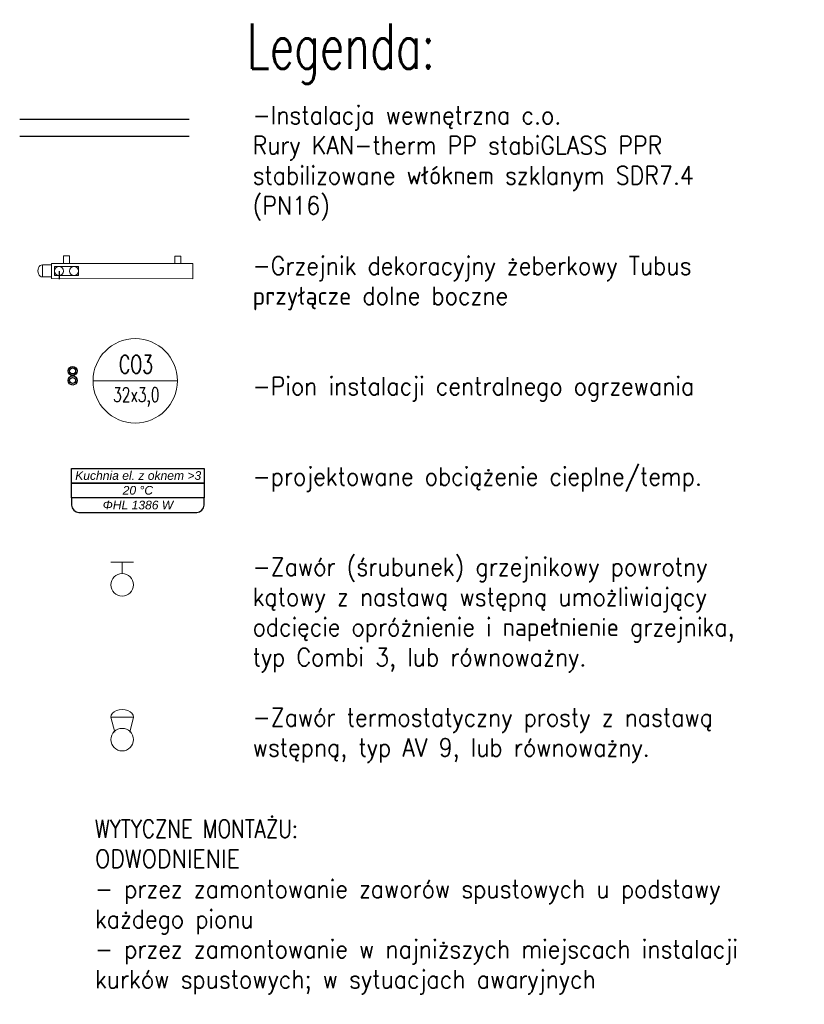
# Model space of a CAD drawing. Header units: millimetres. Extents: x -573548 to 674770, y -210017 to -47794.
# Tile 229 of 234: x 137019 to 142232, y -90284 to -83742. Entities that reach past the tile are written whole.
import ezdxf
from ezdxf.enums import TextEntityAlignment as Align
from ezdxf.lldxf.tags import DXFTag

# ---------------------------------------------------------------- set-up
doc = ezdxf.new("R2010")
doc.units = ezdxf.units.MM
for name, color, linetype, lineweight in [('_S_CO_OPIS_GR', 7, 'Continuous', 13), ('_S_CO_OPIS_PION', 7, 'Continuous', 13), ('FLUID-Powrót', 7, 'Continuous', 30), ('FLUID-Zasilanie', 7, 'Continuous', 30), ('SAN_Armatura CO na rozwinięciu', 7, 'Continuous', 13), ('SAN_Armatura CO na rzucie', 7, 'Continuous', 13), ('SAN_Grzejniki CO na rzucie', 7, 'Continuous', 13), ('SAN_Przewody powrotne CO na rzucie', 5, 'Continuous', 40), ('SAN_Przewody zasilające CO na rzucie', 1, 'Continuous', 40)]:
    doc.layers.add(name, color=color, linetype=linetype, lineweight=lineweight)
doc.layers.add('SAN_Etykiety pomieszczeń na rzucie', color=7, linetype='Continuous')
doc.layers.add('SAN_Piony CO na rzucie', color=8, linetype='Continuous')
doc.styles.add('Etykiety pomieszczeń na rzucie', font='ariali.ttf')
doc.styles.add('JOLARD', font='complex.shx', dxfattribs={"width": 0.7})
doc.styles.add('JOLARS', font='simplex.shx', dxfattribs={"width": 0.7})
doc.styles.add('RomanS', font='romans.shx', dxfattribs={"width": 0.8})
tags = doc.linetypes.add('DASH', pattern=[15, 10, -5]).pattern_tags.tags
tags[6:7] = [DXFTag(74, 4), DXFTag(75, 0), DXFTag(340, '0'), DXFTag(46, 0.0), DXFTag(50, 0.0), DXFTag(44, 0.0), DXFTag(45, 0.0)]
tags[4:5] = [DXFTag(74, 4), DXFTag(75, 0), DXFTag(340, '0'), DXFTag(46, 0.0), DXFTag(50, 0.0), DXFTag(44, 0.0), DXFTag(45, 0.0)]

# ---------------------------------------------------------------- blocks, each defined once
blk = doc.blocks.new('ZAWTERM_P')
at = {"layer": 'SAN_Armatura CO na rzucie'}
blk.add_lwpolyline([(-20, 20), (-30, 60), (30, 60), (20, 20)], dxfattribs=at)
blk.add_circle((0, 0), 30, dxfattribs=at)
blk.add_ellipse((0, 60), major_axis=(30, 0), ratio=0.666667, start_param=0, end_param=3.141593, dxfattribs=at)
blk = doc.blocks.new('ZAWGRZP_P')
at = {"layer": 'SAN_Armatura CO na rzucie'}
for p, q in [((-30, 60), (30, 60)), ((0, 30), (0, 60))]:
    blk.add_line(p, q, dxfattribs=at)
blk.add_circle((0, 0), 30, dxfattribs=at)
blk = doc.blocks.new('CZLVK_P_55_5_95_5_10_V')
at = {"layer": 'SAN_Grzejniki CO na rzucie'}
for points in [[(-350, -50), (-350, 0), (-390, 0), (-390, -50)], [(390, -50), (390, 0), (350, 0), (350, -50)], [(470, -150), (-470, -150), (-470, -50), (470, -50), (470, -150)]]:
    blk.add_lwpolyline(points, dxfattribs=at)
blk = doc.blocks.new('VERTPIPECOSUPPLY_P')
at = {"layer": 'SAN_Przewody zasilające CO na rzucie', "lineweight": 13}
blk.add_circle((0, 0), 30, dxfattribs=at)
blk = doc.blocks.new('VERTPIPECORETURN_P')
at = {"layer": 'SAN_Przewody powrotne CO na rzucie', "lineweight": 13}
blk.add_circle((0, 0), 30, dxfattribs=at)
blk = doc.blocks.new('ZTGRZVK_P_V')
at = {"layer": 'SAN_Armatura CO na rozwinięciu'}
blk.add_lwpolyline([(-50, 40), (-110, 40), (-110, -40), (-50, -40), (-50, 40)], dxfattribs=at)
blk.add_ellipse((-110, 0), major_axis=(0, 40), ratio=0.75, start_param=0, end_param=3.141593, dxfattribs=at)
blk = doc.blocks.new('ZAWGVK_P_V')
at = {"layer": 'SAN_Armatura CO na rzucie'}
blk.add_lwpolyline([(80, 30), (-80, 30), (-80, -30), (80, -30), (80, 30)], dxfattribs=at)

msp = doc.modelspace()

# ---------------------------------------------------------------- linework, layer by layer
at = {"layer": '_S_CO_OPIS_PION', "lineweight": 9, "ltscale": 50}
msp.add_line((137506, -86141.4), (138066.4, -86141.4), dxfattribs=at)
msp.add_circle((137786.2, -86141.4), 280.2, dxfattribs=at)
at = {"layer": 'FLUID-Powrót', "color": 142, "linetype": 'DASH', "ltscale": 10}
for p, q in [((137018.8, -84402.9, 126), (138143.8, -84402.9, 126)), ((137280.1, -85412.1), (137280.1, -85465))]:
    msp.add_line(p, q, dxfattribs=at)
at = {"layer": 'FLUID-Powrót', "color": 142, "linetype": 'DASH', "ltscale": 2}
msp.add_circle((137370.9, -86139.2), 30, dxfattribs=at)
at = {"layer": 'FLUID-Powrót', "color": 142, "linetype": 'DASH', "ltscale": 10}
msp.add_circle((137370.4, -86139.2), 20, dxfattribs=at)
at = {"layer": 'FLUID-Zasilanie', "color": 11, "linetype": 'Continuous'}
msp.add_line((137018.8, -84515.4, 126), (138143.8, -84515.4, 126), dxfattribs=at)
for centre, radius in [((137370, -86075.6, 0), 30), ((137370.4, -86075.6), 20)]:
    msp.add_circle(centre, radius, dxfattribs=at)
at = {"layer": 'SAN_Etykiety pomieszczeń na rzucie'}
for points in [[(137363.2, -86820.9), (137363.2, -86722.9), (138244.2, -86722.9), (138244.2, -86820.9), (137363.2, -86820.9)], [(137363.2, -86918.9), (137363.2, -86820.9), (138244.2, -86820.9), (138244.2, -86918.9), (137363.2, -86918.9)]]:
    msp.add_lwpolyline(points, dxfattribs=at)
msp.add_open_spline([(137363.2, -86918.9), (137363.2, -86923.4), (137363.2, -86963.4), (137363.2, -86967.9), (137363.2, -86967.9), (137363.2, -86992.4), (137387.7, -87016.9), (137412.2, -87016.9), (137412.2, -87016.9), (137416.7, -87016.9), (138190.7, -87016.9), (138195.2, -87016.9), (138195.2, -87016.9), (138219.7, -87016.9), (138244.2, -86992.4), (138244.2, -86967.9), (138244.2, -86967.9), (138244.2, -86963.4), (138244.2, -86923.4), (138244.2, -86918.9)], degree=3, knots=[0, 0, 0, 0, 0.05, 0.05, 0.05, 0.050001, 0.1, 0.1, 0.1, 0.100001, 0.15, 0.15, 0.15, 0.150001, 0.2, 0.2, 0.2, 0.200001, 1, 1, 1, 1], dxfattribs=at)

# ---------------------------------------------------------------- block references
at = {"layer": 'SAN_Armatura CO na rzucie', "rotation": 359.9077363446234}
for name, p in [('ZTGRZVK_P_V', (137280.1, -85411.1)), ('ZAWGVK_P_V', (137330.1, -85412.1))]:
    msp.add_blockref(name, p, dxfattribs=at)
at = {"layer": 'SAN_Armatura CO na rzucie', "xscale": 2.5, "yscale": 2.5, "zscale": 2.5}
for name, p in [('ZAWGRZP_P', (137700, -87496.5)), ('ZAWTERM_P', (137700, -88525.2))]:
    msp.add_blockref(name, p, dxfattribs=at)
at = {"layer": 'SAN_Grzejniki CO na rzucie', "rotation": 359.9077363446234}
msp.add_blockref('CZLVK_P_55_5_95_5_10_V', (137700.1, -85312.1), dxfattribs=at)
at = {"layer": 'SAN_Piony CO na rzucie'}
for name, p in [('VERTPIPECORETURN_P', (137280.1, -85412.1)), ('VERTPIPECOSUPPLY_P', (137380.1, -85412.1))]:
    msp.add_blockref(name, p, dxfattribs=at)

# ---------------------------------------------------------------- texts
at = {"layer": '_S_CO_OPIS_GR', "lineweight": 9, "char_height": 120, "attachment_point": 1, "style": 'JOLARS'}
for s, insert, width in [('\\W0.9;-Instalacja wewnętrzna c.o.\\PRury KAN-therm PP stabiGLASS PPR stabilizowane włóknem szklanym SDR7.4 (PN16)\\P\\P-Grzejnik dekoracyjny żeberkowy Tubus  przyłącze dolne boczne \\P\\P\\P-Pion instalacji centralnego ogrzewania\\P\\P\\P-projektowane obciążenie cieplne/temp.\\P\\P\\P-Zawór (śrubunek) grzejnikowy powrotny kątowy z nastawą wstępną umożliwiający odcięcie opróżnienie i napełnienie grzejnika, typ Combi 3, lub równoważny.\\P\\P-Zawór termostatyczny prosty z nastawą wstępną, typ AV 9, lub równoważny.\\P\\P', (138566.4, -84316.3, 126), 3674.192), ('{\\W0.8;WYTYCZNE MONTAŻU:{\\H1.3636x;\\W0.9;\\P\\Fsimplex|c238;\\H0.73335x;ODWODNIENIE\\P}\\W0.9;- przez zamontowanie zaworów spustowych u podstawy każdego pionu\\P- przez zamontowanie w najniższych miejscach instalacji kurków spustowych; w sytuacjach awaryjnych\\P\\PODPOWIETRZANIE:\\P\\pxt6.4;- Na zakończeniu każdego pionu poprzez powiększenie średnicy końcówki pionu do średnicy o 2 dymensje większej na długości 0,5m + zamontowanie automatycznego zaworu odpowietrzającego (z zaworem odcinającym kulowym)\\P\\ptz;- odpowietrzniki ręczne przy grzejnikach (na wyposażeniu grzejnika)}\\P\\pt;\\P\\W0.9;Grzejniki montować symetrycznie w przestrzeni między parapetem a podłogą oraz symetrycznie względem okna.\\P\\pxtz; \\PPrzedstawione na rysunkach nastawy zaworów regulacyjnych należy traktować jako wstępne. Ostateczną regulację instalacji należy wykonać na budowie\\P\\PIstniejącą instalację c.o. w piwnicy zdemontować i wymienić przewody na nowoprojektowane. Odtworzyć przebieg prowadzenia instalacji. W przypadku prowadzenie rurociągów przez przestrzenie nieogrzewane, bądź w gruncie, zastosować rury preizolowane.\\P \\PGrzejniki w piwnicy pozostawić bez zmian. Zawory termostatyczne i grzejnikowe pozostawić bez zmian- w przypadku zniszczenia lub zużycia wymienić na nowe.', (137518.7, -89056.9, 126), 4778.664)]:
    msp.add_mtext(s, dxfattribs=dict(at, insert=insert, width=width))
at = {"layer": '_S_CO_OPIS_PION', "ltscale": 50, "style": 'RomanS', "width": 0.7}
msp.add_text('Legenda:', height=300, dxfattribs=at).set_placement((138527.6, -84068, 126))
at = {"layer": '_S_CO_OPIS_PION', "lineweight": 9, "ltscale": 50, "style": 'JOLARD', "width": 0.7}
for s, height, p in [('CO3', 120, (137791.3, -86031.8)), ('32x3,0', 96, (137793.1, -86233.7))]:
    msp.add_text(s, height=height, dxfattribs=at).set_placement(p, align=Align.MIDDLE_CENTER)
at = {"layer": 'SAN_Etykiety pomieszczeń na rzucie', "style": 'Etykiety pomieszczeń na rzucie'}
for s, p in [('Kuchnia el. z oknem >3', (137387.7, -86799.4)), ('20 °C', (137703.2, -86897.4)), ('ΦHL 1386 W', (137570.2, -86995.4))]:
    msp.add_text(s, height=57.5, dxfattribs=at).set_placement(p)

doc.saveas('drawing.dxf')
